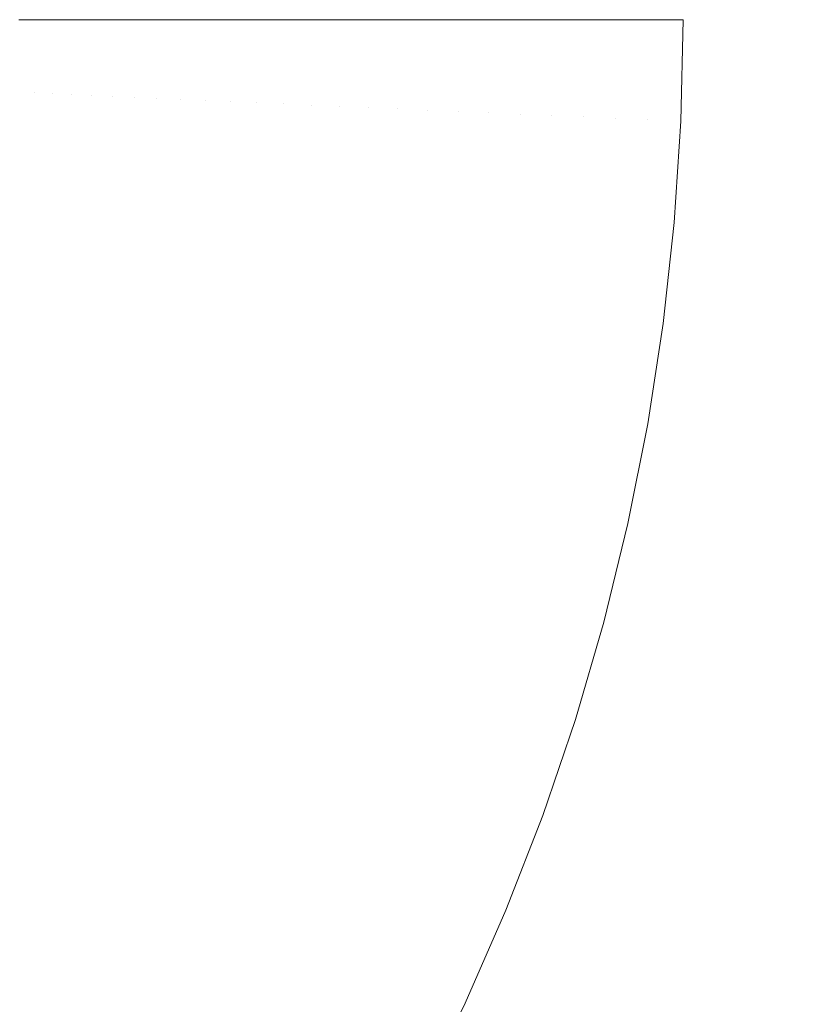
# Model space of a CAD drawing. Header units: centimetres. Extents: x -25.9 to 27.4, y -25.9 to -24.1.
# Tile 132 of 200: x 9.486 to 9.588, y -25.487 to -25.36. Entities that reach past the tile are written whole.
import ezdxf

# ---------------------------------------------------------------- set-up
doc = ezdxf.new("R2010")
doc.units = ezdxf.units.CM
doc.header["$LTSCALE"] = 2.54
doc.layers.add('Lucido design-1', color=7, linetype='Continuous')

# ---------------------------------------------------------------- blocks, each defined once
blk = doc.blocks.new('Gruppo-4-1')
at = {"color": 7, "linetype": 'Continuous', "lineweight": 9}
blk.add_3dface([(-25.82856, -24.16, 708.42071), (-25.82856, -25.76, 708.42071), (27.27144, -25.76, 708.42071), (27.27144, -24.16, 708.42071)], dxfattribs=at)
for points, invisible_edges in [([(9.48558, -24.16, 707.66945), (9.48775, -24.16, 707.66597), (9.48776, -25.36, 707.66598), (9.48581, -25.36, 707.66906)], 10), ([(9.48775, -24.16, 707.66597), (9.49006, -24.16, 707.66259), (9.49007, -25.36, 707.6626), (9.48797, -25.36, 707.66563)], 10), ([(9.48797, -25.36, 707.66563), (9.48776, -25.36, 707.66598), (9.48775, -24.16, 707.66597)], 10), ([(9.49006, -24.16, 707.66259), (9.4925, -24.16, 707.65931), (9.49251, -25.36, 707.65932), (9.49027, -25.36, 707.66229)], 10), ([(9.49027, -25.36, 707.66229), (9.49007, -25.36, 707.6626), (9.49006, -24.16, 707.66259)], 10), ([(9.4925, -24.16, 707.65931), (9.49508, -24.16, 707.65614), (9.49508, -25.36, 707.65614), (9.49275, -25.36, 707.659)], 10), ([(9.49275, -25.36, 707.659), (9.49251, -25.36, 707.65932), (9.4925, -24.16, 707.65931)], 10), ([(27.27144, -24.16, 707.62071), (27.27144, -25.76, 707.62071), (9.49262, -25.56268, 707.62071), (9.50125, -25.55284, 707.62071)], 10), ([(9.49508, -24.16, 707.65614), (9.49778, -24.16, 707.65308), (9.49778, -25.36, 707.65308), (9.49533, -25.36, 707.65585)], 10), ([(9.49533, -25.36, 707.65585), (9.49508, -25.36, 707.65614), (9.49508, -24.16, 707.65614)], 10), ([(9.49778, -24.16, 707.65308), (9.5006, -24.16, 707.65013), (9.5006, -25.36, 707.65013), (9.49803, -25.36, 707.6528)], 10), ([(9.49803, -25.36, 707.6528), (9.49778, -25.36, 707.65308), (9.49778, -24.16, 707.65308)], 10), ([(9.5006, -24.16, 707.65013), (9.50353, -24.16, 707.6473), (9.50354, -25.36, 707.6473), (9.50086, -25.36, 707.64987)], 10), ([(9.50086, -25.36, 707.64987), (9.5006, -25.36, 707.65013), (9.5006, -24.16, 707.65013)], 10), ([(9.50125, -25.55284, 707.62071), (9.50944, -25.54263, 707.62071), (27.27144, -24.16, 707.62071)], 10), ([(9.50353, -24.16, 707.6473), (9.50658, -24.16, 707.6446), (9.50658, -25.36, 707.6446), (9.50381, -25.36, 707.64705)], 10), ([(9.50381, -25.36, 707.64705), (9.50354, -25.36, 707.6473), (9.50353, -24.16, 707.6473)], 10), ([(9.50658, -24.16, 707.6446), (9.50973, -24.16, 707.64202), (9.50973, -25.36, 707.64203), (9.50687, -25.36, 707.64435)], 10), ([(9.50687, -25.36, 707.64435), (9.50658, -25.36, 707.6446), (9.50658, -24.16, 707.6446)], 10), ([(27.27144, -24.16, 707.62071), (9.50944, -25.54263, 707.62071), (9.51718, -25.53207, 707.62071)], 9), ([(9.50973, -24.16, 707.64202), (9.51302, -24.16, 707.63954), (9.51303, -25.36, 707.63955), (9.51004, -25.36, 707.64177)], 10), ([(9.51004, -25.36, 707.64177), (9.50973, -25.36, 707.64203), (9.50973, -24.16, 707.64202)], 10), ([(9.51302, -24.16, 707.63954), (9.51636, -24.16, 707.63724), (9.51637, -25.36, 707.63725), (9.51332, -25.36, 707.63933)], 10), ([(9.51332, -25.36, 707.63933), (9.51303, -25.36, 707.63955), (9.51302, -24.16, 707.63954)], 10), ([(9.51636, -24.16, 707.63724), (9.51979, -24.16, 707.63508), (9.5198, -25.36, 707.63508), (9.5167, -25.36, 707.63702)], 10), ([(9.5167, -25.36, 707.63702), (9.51637, -25.36, 707.63725), (9.51636, -24.16, 707.63724)], 10), ([(9.51718, -25.53207, 707.62071), (9.52446, -25.52119, 707.62071), (27.27144, -24.16, 707.62071)], 10), ([(9.51979, -24.16, 707.63508), (9.5233, -24.16, 707.63306), (9.52331, -25.36, 707.63306), (9.52018, -25.36, 707.63485)], 10), ([(9.52018, -25.36, 707.63485), (9.5198, -25.36, 707.63508), (9.51979, -24.16, 707.63508)], 10), ([(9.5233, -24.16, 707.63306), (9.52689, -24.16, 707.63118), (9.52689, -25.36, 707.63119), (9.52374, -25.36, 707.63282)], 10), ([(9.52374, -25.36, 707.63282), (9.52331, -25.36, 707.63306), (9.5233, -24.16, 707.63306)], 10), ([(27.27144, -24.16, 707.62071), (9.52446, -25.52119, 707.62071), (9.53125, -25.51, 707.62071)], 9), ([(9.52739, -25.36, 707.63093), (9.52689, -24.16, 707.63118), (9.53054, -24.16, 707.62945)], 9), ([(9.52739, -25.36, 707.63093), (9.52689, -25.36, 707.63119), (9.52689, -24.16, 707.63118)], 10), ([(9.53054, -24.16, 707.62945), (9.53055, -25.36, 707.62946), (9.52739, -25.36, 707.63093)], 9), ([(9.53111, -25.36, 707.6292), (9.53054, -24.16, 707.62945), (9.53426, -24.16, 707.62788)], 9), ([(9.53111, -25.36, 707.6292), (9.53055, -25.36, 707.62946), (9.53054, -24.16, 707.62945)], 10), ([(9.53426, -24.16, 707.62788), (9.53427, -25.36, 707.62789), (9.53111, -25.36, 707.6292)], 9), ([(9.53125, -25.51, 707.62071), (9.53754, -25.49852, 707.62071), (27.27144, -24.16, 707.62071)], 10), ([(9.53491, -25.36, 707.62762), (9.53426, -24.16, 707.62788), (9.53804, -24.16, 707.62645)], 9), ([(9.53491, -25.36, 707.62762), (9.53427, -25.36, 707.62789), (9.53426, -24.16, 707.62788)], 10), ([(9.53804, -24.16, 707.62645), (9.53804, -25.36, 707.62646), (9.53491, -25.36, 707.62762)], 9), ([(27.27144, -24.16, 707.62071), (9.53754, -25.49852, 707.62071), (9.54333, -25.48679, 707.62071)], 9), ([(9.53877, -25.36, 707.62619), (9.53804, -24.16, 707.62645), (9.54186, -24.16, 707.62518)], 9), ([(9.53877, -25.36, 707.62619), (9.53804, -25.36, 707.62646), (9.53804, -24.16, 707.62645)], 10), ([(9.54186, -24.16, 707.62518), (9.54186, -25.36, 707.6252), (9.53877, -25.36, 707.62619)], 9), ([(9.54269, -25.36, 707.62493), (9.54186, -24.16, 707.62518), (9.54573, -24.16, 707.62407)], 9), ([(9.54269, -25.36, 707.62493), (9.54186, -25.36, 707.6252), (9.54186, -24.16, 707.62518)], 10), ([(9.54573, -24.16, 707.62407), (9.54573, -25.36, 707.62409), (9.54269, -25.36, 707.62493)], 9), ([(9.54333, -25.48679, 707.62071), (9.5486, -25.47481, 707.62071), (27.27144, -24.16, 707.62071)], 10), ([(9.54667, -25.36, 707.62383), (9.54573, -24.16, 707.62407), (9.54963, -24.16, 707.62312)], 9), ([(9.54667, -25.36, 707.62383), (9.54573, -25.36, 707.62409), (9.54573, -24.16, 707.62407)], 10), ([(9.54963, -24.16, 707.62312), (9.54963, -25.36, 707.62313), (9.54667, -25.36, 707.62383)], 9), ([(9.5486, -25.47481, 707.62071), (9.55335, -25.46261, 707.62071), (27.27144, -24.16, 707.62071)], 10), ([(9.55069, -25.36, 707.62289), (9.54963, -24.16, 707.62312), (9.55356, -24.16, 707.62232)], 9), ([(9.55069, -25.36, 707.62289), (9.54963, -25.36, 707.62313), (9.54963, -24.16, 707.62312)], 10), ([(9.55356, -24.16, 707.62232), (9.55357, -25.36, 707.62234), (9.55069, -25.36, 707.62289)], 9), ([(9.55335, -25.46261, 707.62071), (9.55755, -25.45021, 707.62071), (27.27144, -24.16, 707.62071)], 10), ([(9.55474, -25.36, 707.62211), (9.55356, -24.16, 707.62232), (9.55752, -24.16, 707.62168)], 9), ([(9.55474, -25.36, 707.62211), (9.55357, -25.36, 707.62234), (9.55356, -24.16, 707.62232)], 10), ([(9.55752, -24.16, 707.62168), (9.55752, -25.36, 707.6217), (9.55474, -25.36, 707.62211)], 9), ([(9.55883, -25.36, 707.62151), (9.55752, -24.16, 707.62168), (9.56149, -24.16, 707.6212)], 9), ([(9.55883, -25.36, 707.62151), (9.55752, -25.36, 707.6217), (9.55752, -24.16, 707.62168)], 10), ([(9.55755, -25.45021, 707.62071), (9.56122, -25.43765, 707.62071), (27.27144, -24.16, 707.62071)], 10), ([(9.56149, -24.16, 707.6212), (9.5615, -25.36, 707.62122), (9.55883, -25.36, 707.62151)], 9), ([(27.27144, -24.16, 707.62071), (9.56122, -25.43765, 707.62071), (9.56433, -25.42493, 707.62071)], 9), ([(9.56295, -25.36, 707.62107), (9.56149, -24.16, 707.6212), (9.56548, -24.16, 707.62089)], 9), ([(9.56295, -25.36, 707.62107), (9.5615, -25.36, 707.62122), (9.56149, -24.16, 707.6212)], 10), ([(9.56548, -24.16, 707.62089), (9.56548, -25.36, 707.62091), (9.56295, -25.36, 707.62107)], 9), ([(27.27144, -24.16, 707.62071), (9.56433, -25.42493, 707.62071), (9.56688, -25.41209, 707.62071)], 9), ([(9.56708, -25.36, 707.6208), (9.56548, -24.16, 707.62089), (9.56947, -24.16, 707.62073)], 9), ([(9.56708, -25.36, 707.6208), (9.56548, -25.36, 707.62091), (9.56548, -24.16, 707.62089)], 10), ([(9.56688, -25.41209, 707.62071), (9.56887, -25.39916, 707.62071), (27.27144, -24.16, 707.62071)], 10), ([(9.56947, -24.16, 707.62073), (9.56947, -25.36, 707.62075), (9.56708, -25.36, 707.6208)], 9), ([(27.27144, -24.16, 707.62071), (9.56887, -25.39916, 707.62071), (9.5703, -25.38615, 707.62071)], 9), ([(9.57144, -25.36, 707.62071), (9.56947, -25.36, 707.62075), (9.56947, -24.16, 707.62073)], 10), ([(9.5703, -25.38615, 707.62071), (9.57115, -25.37309, 707.62071), (27.27144, -24.16, 707.62071)], 10), ([(27.27144, -24.16, 707.62071), (9.57115, -25.37309, 707.62071), (9.57144, -25.36, 707.62071)], 9), ([(9.48776, -25.36945, 707.66563), (9.4856, -25.36935, 707.66906), (9.48581, -25.36, 707.66906), (9.48776, -25.36, 707.66598)], 11), ([(9.49007, -25.36955, 707.66229), (9.48776, -25.36945, 707.66563), (9.48797, -25.36, 707.66563), (9.49007, -25.36, 707.6626)], 11), ([(9.48776, -25.36, 707.66598), (9.48797, -25.36, 707.66563), (9.48776, -25.36945, 707.66563)], 10), ([(9.49254, -25.36965, 707.659), (9.49007, -25.36955, 707.66229), (9.49027, -25.36, 707.66229), (9.49251, -25.36, 707.65932)], 11), ([(9.49007, -25.36, 707.6626), (9.49027, -25.36, 707.66229), (9.49007, -25.36955, 707.66229)], 10), ([(9.49251, -25.36, 707.65932), (9.49275, -25.36, 707.659), (9.49254, -25.36965, 707.659)], 10), ([(9.49511, -25.36977, 707.65585), (9.49254, -25.36965, 707.659), (9.49275, -25.36, 707.659), (9.49508, -25.36, 707.65614)], 11), ([(9.49508, -25.36, 707.65614), (9.49533, -25.36, 707.65585), (9.49511, -25.36977, 707.65585)], 10), ([(9.49781, -25.36988, 707.6528), (9.49511, -25.36977, 707.65585), (9.49533, -25.36, 707.65585), (9.49778, -25.36, 707.65308)], 11), ([(9.49778, -25.36, 707.65308), (9.49803, -25.36, 707.6528), (9.49781, -25.36988, 707.6528)], 10), ([(9.50064, -25.37001, 707.64987), (9.49781, -25.36988, 707.6528), (9.49803, -25.36, 707.6528), (9.5006, -25.36, 707.65013)], 11), ([(9.5006, -25.36, 707.65013), (9.50086, -25.36, 707.64987), (9.50064, -25.37001, 707.64987)], 10), ([(9.50358, -25.37014, 707.64705), (9.50064, -25.37001, 707.64987), (9.50086, -25.36, 707.64987), (9.50354, -25.36, 707.6473)], 11), ([(9.50354, -25.36, 707.6473), (9.50381, -25.36, 707.64705), (9.50358, -25.37014, 707.64705)], 10), ([(9.50664, -25.37027, 707.64435), (9.50358, -25.37014, 707.64705), (9.50381, -25.36, 707.64705), (9.50658, -25.36, 707.6446)], 11), ([(9.50658, -25.36, 707.6446), (9.50687, -25.36, 707.64435), (9.50664, -25.37027, 707.64435)], 10), ([(9.50982, -25.37041, 707.64177), (9.50664, -25.37027, 707.64435), (9.50687, -25.36, 707.64435), (9.50973, -25.36, 707.64203)], 11), ([(9.50973, -25.36, 707.64203), (9.51004, -25.36, 707.64177), (9.50982, -25.37041, 707.64177)], 10), ([(9.51309, -25.37055, 707.63933), (9.50982, -25.37041, 707.64177), (9.51004, -25.36, 707.64177), (9.51303, -25.36, 707.63955)], 11), ([(9.51303, -25.36, 707.63955), (9.51332, -25.36, 707.63933), (9.51309, -25.37055, 707.63933)], 10), ([(9.51647, -25.3707, 707.63702), (9.51309, -25.37055, 707.63933), (9.51332, -25.36, 707.63933), (9.51637, -25.36, 707.63725)], 11), ([(9.51637, -25.36, 707.63725), (9.5167, -25.36, 707.63702), (9.51647, -25.3707, 707.63702)], 10), ([(9.51994, -25.37085, 707.63485), (9.51647, -25.3707, 707.63702), (9.5167, -25.36, 707.63702), (9.5198, -25.36, 707.63508)], 11), ([(9.5198, -25.36, 707.63508), (9.52018, -25.36, 707.63485), (9.51994, -25.37085, 707.63485)], 10), ([(9.5235, -25.37101, 707.63282), (9.51994, -25.37085, 707.63485), (9.52018, -25.36, 707.63485), (9.52331, -25.36, 707.63306)], 11), ([(9.52331, -25.36, 707.63306), (9.52374, -25.36, 707.63282), (9.5235, -25.37101, 707.63282)], 10), ([(9.52715, -25.37116, 707.63093), (9.5235, -25.37101, 707.63282), (9.52374, -25.36, 707.63282), (9.52689, -25.36, 707.63119)], 11), ([(9.52689, -25.36, 707.63119), (9.52739, -25.36, 707.63093), (9.52715, -25.37116, 707.63093)], 10), ([(9.53087, -25.37133, 707.6292), (9.52715, -25.37116, 707.63093), (9.52739, -25.36, 707.63093), (9.53055, -25.36, 707.62946)], 11), ([(9.53055, -25.36, 707.62946), (9.53111, -25.36, 707.6292), (9.53087, -25.37133, 707.6292)], 10), ([(9.53466, -25.37149, 707.62762), (9.53087, -25.37133, 707.6292), (9.53111, -25.36, 707.6292), (9.53427, -25.36, 707.62789)], 11), ([(9.53427, -25.36, 707.62789), (9.53491, -25.36, 707.62762), (9.53466, -25.37149, 707.62762)], 10), ([(9.53852, -25.37166, 707.62619), (9.53466, -25.37149, 707.62762), (9.53491, -25.36, 707.62762), (9.53804, -25.36, 707.62646)], 11), ([(9.53804, -25.36, 707.62646), (9.53877, -25.36, 707.62619), (9.53852, -25.37166, 707.62619)], 10), ([(9.54244, -25.37183, 707.62493), (9.53852, -25.37166, 707.62619), (9.53877, -25.36, 707.62619), (9.54186, -25.36, 707.6252)], 11), ([(9.54186, -25.36, 707.6252), (9.54269, -25.36, 707.62493), (9.54244, -25.37183, 707.62493)], 10), ([(9.5464, -25.37201, 707.62383), (9.54244, -25.37183, 707.62493), (9.54269, -25.36, 707.62493), (9.54573, -25.36, 707.62409)], 11), ([(9.54573, -25.36, 707.62409), (9.54667, -25.36, 707.62383), (9.5464, -25.37201, 707.62383)], 10), ([(9.55042, -25.37218, 707.62289), (9.5464, -25.37201, 707.62383), (9.54667, -25.36, 707.62383), (9.54963, -25.36, 707.62313)], 11), ([(9.54963, -25.36, 707.62313), (9.55069, -25.36, 707.62289), (9.55042, -25.37218, 707.62289)], 10), ([(9.55447, -25.37236, 707.62211), (9.55042, -25.37218, 707.62289), (9.55069, -25.36, 707.62289), (9.55357, -25.36, 707.62234)], 11), ([(9.55357, -25.36, 707.62234), (9.55474, -25.36, 707.62211), (9.55447, -25.37236, 707.62211)], 10), ([(9.55856, -25.37254, 707.62151), (9.55447, -25.37236, 707.62211), (9.55474, -25.36, 707.62211), (9.55752, -25.36, 707.6217)], 11), ([(9.55752, -25.36, 707.6217), (9.55883, -25.36, 707.62151), (9.55856, -25.37254, 707.62151)], 10), ([(9.56267, -25.37272, 707.62107), (9.55856, -25.37254, 707.62151), (9.55883, -25.36, 707.62151), (9.5615, -25.36, 707.62122)], 11), ([(9.5615, -25.36, 707.62122), (9.56295, -25.36, 707.62107), (9.56267, -25.37272, 707.62107)], 10), ([(9.5668, -25.3729, 707.6208), (9.56267, -25.37272, 707.62107), (9.56295, -25.36, 707.62107), (9.56548, -25.36, 707.62091)], 11), ([(9.56548, -25.36, 707.62091), (9.56708, -25.36, 707.6208), (9.5668, -25.3729, 707.6208)], 10), ([(9.57115, -25.37309, 707.62071), (9.5668, -25.3729, 707.6208), (9.56708, -25.36, 707.6208), (9.56947, -25.36, 707.62075)], 11), ([(9.56947, -25.36, 707.62075), (9.57144, -25.36, 707.62071), (9.57115, -25.37309, 707.62071)], 8), ([(9.48776, -25.36945, 707.66563), (9.48715, -25.37887, 707.66563), (9.48499, -25.37868, 707.66906), (9.4856, -25.36935, 707.66906)], 15), ([(9.49007, -25.36955, 707.66229), (9.48944, -25.37907, 707.66229), (9.48715, -25.37887, 707.66563), (9.48776, -25.36945, 707.66563)], 15), ([(9.49254, -25.36965, 707.659), (9.49191, -25.37929, 707.659), (9.48944, -25.37907, 707.66229), (9.49007, -25.36955, 707.66229)], 15), ([(9.49511, -25.36977, 707.65585), (9.49447, -25.37951, 707.65585), (9.49191, -25.37929, 707.659), (9.49254, -25.36965, 707.659)], 15), ([(9.49781, -25.36988, 707.6528), (9.49717, -25.37975, 707.6528), (9.49447, -25.37951, 707.65585), (9.49511, -25.36977, 707.65585)], 15), ([(9.50064, -25.37001, 707.64987), (9.49998, -25.38, 707.64987), (9.49717, -25.37975, 707.6528), (9.49781, -25.36988, 707.6528)], 15), ([(9.50358, -25.37014, 707.64705), (9.50292, -25.38025, 707.64705), (9.49998, -25.38, 707.64987), (9.50064, -25.37001, 707.64987)], 15), ([(9.50664, -25.37027, 707.64435), (9.50597, -25.38052, 707.64435), (9.50292, -25.38025, 707.64705), (9.50358, -25.37014, 707.64705)], 15), ([(9.50982, -25.37041, 707.64177), (9.50914, -25.3808, 707.64177), (9.50597, -25.38052, 707.64435), (9.50664, -25.37027, 707.64435)], 15), ([(9.51309, -25.37055, 707.63933), (9.5124, -25.38108, 707.63933), (9.50914, -25.3808, 707.64177), (9.50982, -25.37041, 707.64177)], 15), ([(9.51647, -25.3707, 707.63702), (9.51577, -25.38138, 707.63702), (9.5124, -25.38108, 707.63933), (9.51309, -25.37055, 707.63933)], 15), ([(9.51994, -25.37085, 707.63485), (9.51923, -25.38168, 707.63485), (9.51577, -25.38138, 707.63702), (9.51647, -25.3707, 707.63702)], 15), ([(9.5235, -25.37101, 707.63282), (9.52278, -25.38199, 707.63282), (9.51923, -25.38168, 707.63485), (9.51994, -25.37085, 707.63485)], 15), ([(9.52715, -25.37116, 707.63093), (9.52642, -25.38231, 707.63093), (9.52278, -25.38199, 707.63282), (9.5235, -25.37101, 707.63282)], 15), ([(9.53087, -25.37133, 707.6292), (9.53013, -25.38263, 707.6292), (9.52642, -25.38231, 707.63093), (9.52715, -25.37116, 707.63093)], 15), ([(9.53466, -25.37149, 707.62762), (9.53391, -25.38296, 707.62762), (9.53013, -25.38263, 707.6292), (9.53087, -25.37133, 707.6292)], 15), ([(9.53852, -25.37166, 707.62619), (9.53776, -25.3833, 707.62619), (9.53391, -25.38296, 707.62762), (9.53466, -25.37149, 707.62762)], 15), ([(9.54244, -25.37183, 707.62493), (9.54166, -25.38364, 707.62493), (9.53776, -25.3833, 707.62619), (9.53852, -25.37166, 707.62619)], 15), ([(9.5464, -25.37201, 707.62383), (9.54562, -25.38399, 707.62383), (9.54166, -25.38364, 707.62493), (9.54244, -25.37183, 707.62493)], 15), ([(9.55042, -25.37218, 707.62289), (9.54962, -25.38434, 707.62289), (9.54562, -25.38399, 707.62383), (9.5464, -25.37201, 707.62383)], 15), ([(9.55447, -25.37236, 707.62211), (9.55366, -25.38469, 707.62211), (9.54962, -25.38434, 707.62289), (9.55042, -25.37218, 707.62289)], 15), ([(9.55856, -25.37254, 707.62151), (9.55774, -25.38505, 707.62151), (9.55366, -25.38469, 707.62211), (9.55447, -25.37236, 707.62211)], 15), ([(9.56267, -25.37272, 707.62107), (9.56184, -25.38541, 707.62107), (9.55774, -25.38505, 707.62151), (9.55856, -25.37254, 707.62151)], 15), ([(9.5668, -25.3729, 707.6208), (9.56595, -25.38577, 707.6208), (9.56184, -25.38541, 707.62107), (9.56267, -25.37272, 707.62107)], 15), ([(9.57115, -25.37309, 707.62071), (9.5703, -25.38615, 707.62071), (9.56595, -25.38577, 707.6208), (9.5668, -25.3729, 707.6208)], 14), ([(9.48715, -25.37887, 707.66563), (9.48612, -25.38826, 707.66563), (9.48397, -25.38798, 707.66906), (9.48499, -25.37868, 707.66906)], 15), ([(9.48944, -25.37907, 707.66229), (9.4884, -25.38856, 707.66229), (9.48612, -25.38826, 707.66563), (9.48715, -25.37887, 707.66563)], 15), ([(9.49191, -25.37929, 707.659), (9.49086, -25.38889, 707.659), (9.4884, -25.38856, 707.66229), (9.48944, -25.37907, 707.66229)], 15), ([(9.49447, -25.37951, 707.65585), (9.49341, -25.38922, 707.65585), (9.49086, -25.38889, 707.659), (9.49191, -25.37929, 707.659)], 15), ([(9.49717, -25.37975, 707.6528), (9.49609, -25.38958, 707.6528), (9.49341, -25.38922, 707.65585), (9.49447, -25.37951, 707.65585)], 15), ([(9.49998, -25.38, 707.64987), (9.49889, -25.38995, 707.64987), (9.49609, -25.38958, 707.6528), (9.49717, -25.37975, 707.6528)], 15), ([(9.50292, -25.38025, 707.64705), (9.50182, -25.39033, 707.64705), (9.49889, -25.38995, 707.64987), (9.49998, -25.38, 707.64987)], 15), ([(9.50597, -25.38052, 707.64435), (9.50485, -25.39073, 707.64435), (9.50182, -25.39033, 707.64705), (9.50292, -25.38025, 707.64705)], 15), ([(9.50914, -25.3808, 707.64177), (9.508, -25.39114, 707.64177), (9.50485, -25.39073, 707.64435), (9.50597, -25.38052, 707.64435)], 15), ([(9.5124, -25.38108, 707.63933), (9.51125, -25.39157, 707.63933), (9.508, -25.39114, 707.64177), (9.50914, -25.3808, 707.64177)], 15), ([(9.51577, -25.38138, 707.63702), (9.5146, -25.39201, 707.63702), (9.51125, -25.39157, 707.63933), (9.5124, -25.38108, 707.63933)], 15), ([(9.51923, -25.38168, 707.63485), (9.51805, -25.39247, 707.63485), (9.5146, -25.39201, 707.63702), (9.51577, -25.38138, 707.63702)], 15), ([(9.52278, -25.38199, 707.63282), (9.52158, -25.39293, 707.63282), (9.51805, -25.39247, 707.63485), (9.51923, -25.38168, 707.63485)], 15), ([(9.52642, -25.38231, 707.63093), (9.5252, -25.39341, 707.63093), (9.52158, -25.39293, 707.63282), (9.52278, -25.38199, 707.63282)], 15), ([(9.53013, -25.38263, 707.6292), (9.52889, -25.39389, 707.6292), (9.5252, -25.39341, 707.63093), (9.52642, -25.38231, 707.63093)], 15), ([(9.53391, -25.38296, 707.62762), (9.53266, -25.39439, 707.62762), (9.52889, -25.39389, 707.6292), (9.53013, -25.38263, 707.6292)], 15), ([(9.53776, -25.3833, 707.62619), (9.53649, -25.39489, 707.62619), (9.53266, -25.39439, 707.62762), (9.53391, -25.38296, 707.62762)], 15), ([(9.54166, -25.38364, 707.62493), (9.54037, -25.39541, 707.62493), (9.53649, -25.39489, 707.62619), (9.53776, -25.3833, 707.62619)], 15), ([(9.54562, -25.38399, 707.62383), (9.54431, -25.39592, 707.62383), (9.54037, -25.39541, 707.62493), (9.54166, -25.38364, 707.62493)], 15), ([(9.54962, -25.38434, 707.62289), (9.5483, -25.39645, 707.62289), (9.54431, -25.39592, 707.62383), (9.54562, -25.38399, 707.62383)], 15), ([(9.55366, -25.38469, 707.62211), (9.55232, -25.39698, 707.62211), (9.5483, -25.39645, 707.62289), (9.54962, -25.38434, 707.62289)], 15), ([(9.55774, -25.38505, 707.62151), (9.55637, -25.39751, 707.62151), (9.55232, -25.39698, 707.62211), (9.55366, -25.38469, 707.62211)], 15), ([(9.56184, -25.38541, 707.62107), (9.56045, -25.39805, 707.62107), (9.55637, -25.39751, 707.62151), (9.55774, -25.38505, 707.62151)], 15), ([(9.56595, -25.38577, 707.6208), (9.56455, -25.39859, 707.6208), (9.56045, -25.39805, 707.62107), (9.56184, -25.38541, 707.62107)], 15), ([(9.5703, -25.38615, 707.62071), (9.56887, -25.39916, 707.62071), (9.56455, -25.39859, 707.6208), (9.56595, -25.38577, 707.6208)], 14), ([(9.48612, -25.38826, 707.66563), (9.48468, -25.3976, 707.66563), (9.48255, -25.39722, 707.66906), (9.48397, -25.38798, 707.66906)], 15), ([(9.4884, -25.38856, 707.66229), (9.48695, -25.398, 707.66229), (9.48468, -25.3976, 707.66563), (9.48612, -25.38826, 707.66563)], 15), ([(9.49086, -25.38889, 707.659), (9.48939, -25.39843, 707.659), (9.48695, -25.398, 707.66229), (9.4884, -25.38856, 707.66229)], 15), ([(9.49341, -25.38922, 707.65585), (9.49193, -25.39888, 707.65585), (9.48939, -25.39843, 707.659), (9.49086, -25.38889, 707.659)], 15), ([(9.49609, -25.38958, 707.6528), (9.49459, -25.39935, 707.6528), (9.49193, -25.39888, 707.65585), (9.49341, -25.38922, 707.65585)], 15), ([(9.49889, -25.38995, 707.64987), (9.49737, -25.39984, 707.64987), (9.49459, -25.39935, 707.6528), (9.49609, -25.38958, 707.6528)], 15), ([(9.50182, -25.39033, 707.64705), (9.50028, -25.40035, 707.64705), (9.49737, -25.39984, 707.64987), (9.49889, -25.38995, 707.64987)], 15), ([(9.50485, -25.39073, 707.64435), (9.50329, -25.40088, 707.64435), (9.50028, -25.40035, 707.64705), (9.50182, -25.39033, 707.64705)], 15), ([(9.508, -25.39114, 707.64177), (9.50642, -25.40143, 707.64177), (9.50329, -25.40088, 707.64435), (9.50485, -25.39073, 707.64435)], 15), ([(9.51125, -25.39157, 707.63933), (9.50965, -25.402, 707.63933), (9.50642, -25.40143, 707.64177), (9.508, -25.39114, 707.64177)], 15), ([(9.5146, -25.39201, 707.63702), (9.51298, -25.40259, 707.63702), (9.50965, -25.402, 707.63933), (9.51125, -25.39157, 707.63933)], 15), ([(9.51805, -25.39247, 707.63485), (9.5164, -25.40319, 707.63485), (9.51298, -25.40259, 707.63702), (9.5146, -25.39201, 707.63702)], 15), ([(9.52158, -25.39293, 707.63282), (9.51991, -25.40381, 707.63282), (9.5164, -25.40319, 707.63485), (9.51805, -25.39247, 707.63485)], 15), ([(9.5252, -25.39341, 707.63093), (9.5235, -25.40445, 707.63093), (9.51991, -25.40381, 707.63282), (9.52158, -25.39293, 707.63282)], 15), ([(9.52889, -25.39389, 707.6292), (9.52717, -25.40509, 707.6292), (9.5235, -25.40445, 707.63093), (9.5252, -25.39341, 707.63093)], 15), ([(9.53266, -25.39439, 707.62762), (9.53091, -25.40575, 707.62762), (9.52717, -25.40509, 707.6292), (9.52889, -25.39389, 707.6292)], 15), ([(9.53649, -25.39489, 707.62619), (9.53471, -25.40642, 707.62619), (9.53091, -25.40575, 707.62762), (9.53266, -25.39439, 707.62762)], 15), ([(9.54037, -25.39541, 707.62493), (9.53857, -25.4071, 707.62493), (9.53471, -25.40642, 707.62619), (9.53649, -25.39489, 707.62619)], 15), ([(9.54431, -25.39592, 707.62383), (9.54249, -25.40779, 707.62383), (9.53857, -25.4071, 707.62493), (9.54037, -25.39541, 707.62493)], 15), ([(9.5483, -25.39645, 707.62289), (9.54644, -25.40849, 707.62289), (9.54249, -25.40779, 707.62383), (9.54431, -25.39592, 707.62383)], 15), ([(9.55232, -25.39698, 707.62211), (9.55044, -25.4092, 707.62211), (9.54644, -25.40849, 707.62289), (9.5483, -25.39645, 707.62289)], 15), ([(9.55637, -25.39751, 707.62151), (9.55447, -25.40991, 707.62151), (9.55044, -25.4092, 707.62211), (9.55232, -25.39698, 707.62211)], 15), ([(9.48695, -25.398, 707.66229), (9.48509, -25.40736, 707.66229), (9.48284, -25.40687, 707.66563), (9.48468, -25.3976, 707.66563)], 15), ([(9.48939, -25.39843, 707.659), (9.48751, -25.4079, 707.659), (9.48509, -25.40736, 707.66229), (9.48695, -25.398, 707.66229)], 15), ([(9.49193, -25.39888, 707.65585), (9.49002, -25.40846, 707.65585), (9.48751, -25.4079, 707.659), (9.48939, -25.39843, 707.659)], 15), ([(9.56045, -25.39805, 707.62107), (9.55852, -25.41062, 707.62107), (9.55447, -25.40991, 707.62151), (9.55637, -25.39751, 707.62151)], 15), ([(9.56455, -25.39859, 707.6208), (9.56259, -25.41134, 707.6208), (9.55852, -25.41062, 707.62107), (9.56045, -25.39805, 707.62107)], 15), ([(9.56887, -25.39916, 707.62071), (9.56688, -25.41209, 707.62071), (9.56259, -25.41134, 707.6208), (9.56455, -25.39859, 707.6208)], 14), ([(9.49459, -25.39935, 707.6528), (9.49266, -25.40904, 707.6528), (9.49002, -25.40846, 707.65585), (9.49193, -25.39888, 707.65585)], 15), ([(9.49737, -25.39984, 707.64987), (9.49542, -25.40966, 707.64987), (9.49266, -25.40904, 707.6528), (9.49459, -25.39935, 707.6528)], 15), ([(9.50028, -25.40035, 707.64705), (9.4983, -25.41029, 707.64705), (9.49542, -25.40966, 707.64987), (9.49737, -25.39984, 707.64987)], 15), ([(9.50329, -25.40088, 707.64435), (9.50129, -25.41096, 707.64435), (9.4983, -25.41029, 707.64705), (9.50028, -25.40035, 707.64705)], 15), ([(9.50642, -25.40143, 707.64177), (9.50439, -25.41164, 707.64177), (9.50129, -25.41096, 707.64435), (9.50329, -25.40088, 707.64435)], 15), ([(9.50965, -25.402, 707.63933), (9.50759, -25.41235, 707.63933), (9.50439, -25.41164, 707.64177), (9.50642, -25.40143, 707.64177)], 15), ([(9.51298, -25.40259, 707.63702), (9.51089, -25.41308, 707.63702), (9.50759, -25.41235, 707.63933), (9.50965, -25.402, 707.63933)], 15), ([(9.5164, -25.40319, 707.63485), (9.51428, -25.41384, 707.63485), (9.51089, -25.41308, 707.63702), (9.51298, -25.40259, 707.63702)], 15), ([(9.51991, -25.40381, 707.63282), (9.51776, -25.41461, 707.63282), (9.51428, -25.41384, 707.63485), (9.5164, -25.40319, 707.63485)], 15), ([(9.5235, -25.40445, 707.63093), (9.52132, -25.4154, 707.63093), (9.51776, -25.41461, 707.63282), (9.51991, -25.40381, 707.63282)], 15), ([(9.52717, -25.40509, 707.6292), (9.52496, -25.4162, 707.6292), (9.52132, -25.4154, 707.63093), (9.5235, -25.40445, 707.63093)], 15), ([(9.53091, -25.40575, 707.62762), (9.52867, -25.41703, 707.62762), (9.52496, -25.4162, 707.6292), (9.52717, -25.40509, 707.6292)], 15), ([(9.53471, -25.40642, 707.62619), (9.53244, -25.41786, 707.62619), (9.52867, -25.41703, 707.62762), (9.53091, -25.40575, 707.62762)], 15), ([(9.48751, -25.4079, 707.659), (9.48521, -25.41728, 707.659), (9.48282, -25.41664, 707.66229), (9.48509, -25.40736, 707.66229)], 15), ([(9.53857, -25.4071, 707.62493), (9.53626, -25.41871, 707.62493), (9.53244, -25.41786, 707.62619), (9.53471, -25.40642, 707.62619)], 15), ([(9.54249, -25.40779, 707.62383), (9.54014, -25.41957, 707.62383), (9.53626, -25.41871, 707.62493), (9.53857, -25.4071, 707.62493)], 15), ([(9.49002, -25.40846, 707.65585), (9.4877, -25.41795, 707.65585), (9.48521, -25.41728, 707.659), (9.48751, -25.4079, 707.659)], 15), ([(9.49266, -25.40904, 707.6528), (9.49031, -25.41865, 707.6528), (9.4877, -25.41795, 707.65585), (9.49002, -25.40846, 707.65585)], 15), ([(9.54644, -25.40849, 707.62289), (9.54407, -25.42044, 707.62289), (9.54014, -25.41957, 707.62383), (9.54249, -25.40779, 707.62383)], 15), ([(9.55044, -25.4092, 707.62211), (9.54803, -25.42132, 707.62211), (9.54407, -25.42044, 707.62289), (9.54644, -25.40849, 707.62289)], 15), ([(9.49542, -25.40966, 707.64987), (9.49304, -25.41938, 707.64987), (9.49031, -25.41865, 707.6528), (9.49266, -25.40904, 707.6528)], 15), ([(9.4983, -25.41029, 707.64705), (9.49589, -25.42014, 707.64705), (9.49304, -25.41938, 707.64987), (9.49542, -25.40966, 707.64987)], 15), ([(9.55447, -25.40991, 707.62151), (9.55202, -25.4222, 707.62151), (9.54803, -25.42132, 707.62211), (9.55044, -25.4092, 707.62211)], 15), ([(9.55852, -25.41062, 707.62107), (9.55604, -25.42309, 707.62107), (9.55202, -25.4222, 707.62151), (9.55447, -25.40991, 707.62151)], 15), ([(9.50129, -25.41096, 707.64435), (9.49885, -25.42093, 707.64435), (9.49589, -25.42014, 707.64705), (9.4983, -25.41029, 707.64705)], 15), ([(9.50439, -25.41164, 707.64177), (9.50191, -25.42176, 707.64177), (9.49885, -25.42093, 707.64435), (9.50129, -25.41096, 707.64435)], 15), ([(9.56259, -25.41134, 707.6208), (9.56007, -25.42399, 707.6208), (9.55604, -25.42309, 707.62107), (9.55852, -25.41062, 707.62107)], 15), ([(9.50759, -25.41235, 707.63933), (9.50508, -25.4226, 707.63933), (9.50191, -25.42176, 707.64177), (9.50439, -25.41164, 707.64177)], 15), ([(9.51089, -25.41308, 707.63702), (9.50835, -25.42348, 707.63702), (9.50508, -25.4226, 707.63933), (9.50759, -25.41235, 707.63933)], 15), ([(9.56688, -25.41209, 707.62071), (9.56433, -25.42493, 707.62071), (9.56007, -25.42399, 707.6208), (9.56259, -25.41134, 707.6208)], 14), ([(9.51428, -25.41384, 707.63485), (9.5117, -25.42438, 707.63485), (9.50835, -25.42348, 707.63702), (9.51089, -25.41308, 707.63702)], 15), ([(9.51776, -25.41461, 707.63282), (9.51514, -25.4253, 707.63282), (9.5117, -25.42438, 707.63485), (9.51428, -25.41384, 707.63485)], 15), ([(9.52132, -25.4154, 707.63093), (9.51867, -25.42624, 707.63093), (9.51514, -25.4253, 707.63282), (9.51776, -25.41461, 707.63282)], 15), ([(9.52496, -25.4162, 707.6292), (9.52227, -25.42721, 707.6292), (9.51867, -25.42624, 707.63093), (9.52132, -25.4154, 707.63093)], 15), ([(9.52867, -25.41703, 707.62762), (9.52593, -25.42819, 707.62762), (9.52227, -25.42721, 707.6292), (9.52496, -25.4162, 707.6292)], 15), ([(9.4877, -25.41795, 707.65585), (9.48496, -25.42732, 707.65585), (9.48251, -25.42655, 707.659), (9.48521, -25.41728, 707.659)], 15), ([(9.53244, -25.41786, 707.62619), (9.52966, -25.42919, 707.62619), (9.52593, -25.42819, 707.62762), (9.52867, -25.41703, 707.62762)], 15), ([(9.49031, -25.41865, 707.6528), (9.48754, -25.42814, 707.6528), (9.48496, -25.42732, 707.65585), (9.4877, -25.41795, 707.65585)], 15), ([(9.49304, -25.41938, 707.64987), (9.49024, -25.42899, 707.64987), (9.48754, -25.42814, 707.6528), (9.49031, -25.41865, 707.6528)], 15), ([(9.53626, -25.41871, 707.62493), (9.53345, -25.43021, 707.62493), (9.52966, -25.42919, 707.62619), (9.53244, -25.41786, 707.62619)], 15), ([(9.54014, -25.41957, 707.62383), (9.53729, -25.43123, 707.62383), (9.53345, -25.43021, 707.62493), (9.53626, -25.41871, 707.62493)], 15), ([(9.49589, -25.42014, 707.64705), (9.49305, -25.42987, 707.64705), (9.49024, -25.42899, 707.64987), (9.49304, -25.41938, 707.64987)], 15), ([(9.49885, -25.42093, 707.64435), (9.49597, -25.4308, 707.64435), (9.49305, -25.42987, 707.64705), (9.49589, -25.42014, 707.64705)], 15), ([(9.54407, -25.42044, 707.62289), (9.54117, -25.43227, 707.62289), (9.53729, -25.43123, 707.62383), (9.54014, -25.41957, 707.62383)], 15), ([(9.50191, -25.42176, 707.64177), (9.499, -25.43175, 707.64177), (9.49597, -25.4308, 707.64435), (9.49885, -25.42093, 707.64435)], 15), ([(9.54803, -25.42132, 707.62211), (9.54509, -25.43332, 707.62211), (9.54117, -25.43227, 707.62289), (9.54407, -25.42044, 707.62289)], 15), ([(9.55202, -25.4222, 707.62151), (9.54904, -25.43438, 707.62151), (9.54509, -25.43332, 707.62211), (9.54803, -25.42132, 707.62211)], 15), ([(9.50508, -25.4226, 707.63933), (9.50213, -25.43274, 707.63933), (9.499, -25.43175, 707.64177), (9.50191, -25.42176, 707.64177)], 15), ([(9.50835, -25.42348, 707.63702), (9.50535, -25.43375, 707.63702), (9.50213, -25.43274, 707.63933), (9.50508, -25.4226, 707.63933)], 15), ([(9.55604, -25.42309, 707.62107), (9.55301, -25.43545, 707.62107), (9.54904, -25.43438, 707.62151), (9.55202, -25.4222, 707.62151)], 15), ([(9.5117, -25.42438, 707.63485), (9.50867, -25.4348, 707.63485), (9.50535, -25.43375, 707.63702), (9.50835, -25.42348, 707.63702)], 15), ([(9.56007, -25.42399, 707.6208), (9.55701, -25.43652, 707.6208), (9.55301, -25.43545, 707.62107), (9.55604, -25.42309, 707.62107)], 15), ([(9.56433, -25.42493, 707.62071), (9.56122, -25.43765, 707.62071), (9.55701, -25.43652, 707.6208), (9.56007, -25.42399, 707.6208)], 14), ([(9.51514, -25.4253, 707.63282), (9.51206, -25.43587, 707.63282), (9.50867, -25.4348, 707.63485), (9.5117, -25.42438, 707.63485)], 15), ([(9.51867, -25.42624, 707.63093), (9.51554, -25.43697, 707.63093), (9.51206, -25.43587, 707.63282), (9.51514, -25.4253, 707.63282)], 15), ([(9.52227, -25.42721, 707.6292), (9.5191, -25.43809, 707.6292), (9.51554, -25.43697, 707.63093), (9.51867, -25.42624, 707.63093)], 15), ([(9.48754, -25.42814, 707.6528), (9.48436, -25.4375, 707.6528), (9.48182, -25.43657, 707.65585), (9.48496, -25.42732, 707.65585)], 15), ([(9.52593, -25.42819, 707.62762), (9.52272, -25.43923, 707.62762), (9.5191, -25.43809, 707.6292), (9.52227, -25.42721, 707.6292)], 15), ([(9.49024, -25.42899, 707.64987), (9.48702, -25.43847, 707.64987), (9.48436, -25.4375, 707.6528), (9.48754, -25.42814, 707.6528)], 15), ([(9.49305, -25.42987, 707.64705), (9.48979, -25.43947, 707.64705), (9.48702, -25.43847, 707.64987), (9.49024, -25.42899, 707.64987)], 15), ([(9.52966, -25.42919, 707.62619), (9.5264, -25.44039, 707.62619), (9.52272, -25.43923, 707.62762), (9.52593, -25.42819, 707.62762)], 15), ([(9.49597, -25.4308, 707.64435), (9.49267, -25.44052, 707.64435), (9.48979, -25.43947, 707.64705), (9.49305, -25.42987, 707.64705)], 15), ([(9.53345, -25.43021, 707.62493), (9.53014, -25.44157, 707.62493), (9.5264, -25.44039, 707.62619), (9.52966, -25.42919, 707.62619)], 15), ([(9.53729, -25.43123, 707.62383), (9.53393, -25.44276, 707.62383), (9.53014, -25.44157, 707.62493), (9.53345, -25.43021, 707.62493)], 15), ([(9.499, -25.43175, 707.64177), (9.49565, -25.44161, 707.64177), (9.49267, -25.44052, 707.64435), (9.49597, -25.4308, 707.64435)], 15), ([(9.54117, -25.43227, 707.62289), (9.53776, -25.44397, 707.62289), (9.53393, -25.44276, 707.62383), (9.53729, -25.43123, 707.62383)], 15), ([(9.50213, -25.43274, 707.63933), (9.49874, -25.44273, 707.63933), (9.49565, -25.44161, 707.64177), (9.499, -25.43175, 707.64177)], 15), ([(9.50535, -25.43375, 707.63702), (9.50191, -25.44389, 707.63702), (9.49874, -25.44273, 707.63933), (9.50213, -25.43274, 707.63933)], 15), ([(9.54509, -25.43332, 707.62211), (9.54163, -25.44519, 707.62211), (9.53776, -25.44397, 707.62289), (9.54117, -25.43227, 707.62289)], 15), ([(9.50867, -25.4348, 707.63485), (9.50518, -25.44507, 707.63485), (9.50191, -25.44389, 707.63702), (9.50535, -25.43375, 707.63702)], 15), ([(9.54904, -25.43438, 707.62151), (9.54553, -25.44642, 707.62151), (9.54163, -25.44519, 707.62211), (9.54509, -25.43332, 707.62211)], 15), ([(9.51206, -25.43587, 707.63282), (9.50853, -25.44629, 707.63282), (9.50518, -25.44507, 707.63485), (9.50867, -25.4348, 707.63485)], 15), ([(9.55301, -25.43545, 707.62107), (9.54945, -25.44766, 707.62107), (9.54553, -25.44642, 707.62151), (9.54904, -25.43438, 707.62151)], 15), ([(9.51554, -25.43697, 707.63093), (9.51195, -25.44754, 707.63093), (9.50853, -25.44629, 707.63282), (9.51206, -25.43587, 707.63282)], 15), ([(9.55701, -25.43652, 707.6208), (9.5534, -25.4489, 707.6208), (9.54945, -25.44766, 707.62107), (9.55301, -25.43545, 707.62107)], 15), ([(9.56122, -25.43765, 707.62071), (9.55755, -25.45021, 707.62071), (9.5534, -25.4489, 707.6208), (9.55701, -25.43652, 707.6208)], 14), ([(9.48702, -25.43847, 707.64987), (9.48339, -25.44779, 707.64987), (9.48078, -25.44671, 707.6528), (9.48436, -25.4375, 707.6528)], 15), ([(9.5191, -25.43809, 707.6292), (9.51545, -25.44881, 707.6292), (9.51195, -25.44754, 707.63093), (9.51554, -25.43697, 707.63093)], 15), ([(9.48979, -25.43947, 707.64705), (9.48612, -25.44892, 707.64705), (9.48339, -25.44779, 707.64987), (9.48702, -25.43847, 707.64987)], 15), ([(9.52272, -25.43923, 707.62762), (9.51902, -25.45011, 707.62762), (9.51545, -25.44881, 707.6292), (9.5191, -25.43809, 707.6292)], 15), ([(9.49267, -25.44052, 707.64435), (9.48895, -25.4501, 707.64435), (9.48612, -25.44892, 707.64705), (9.48979, -25.43947, 707.64705)], 15), ([(9.5264, -25.44039, 707.62619), (9.52265, -25.45143, 707.62619), (9.51902, -25.45011, 707.62762), (9.52272, -25.43923, 707.62762)], 15), ([(9.53014, -25.44157, 707.62493), (9.52634, -25.45277, 707.62493), (9.52265, -25.45143, 707.62619), (9.5264, -25.44039, 707.62619)], 15), ([(9.49565, -25.44161, 707.64177), (9.49188, -25.45131, 707.64177), (9.48895, -25.4501, 707.64435), (9.49267, -25.44052, 707.64435)], 15), ([(9.49874, -25.44273, 707.63933), (9.49491, -25.45257, 707.63933), (9.49188, -25.45131, 707.64177), (9.49565, -25.44161, 707.64177)], 15), ([(9.53393, -25.44276, 707.62383), (9.53007, -25.45413, 707.62383), (9.52634, -25.45277, 707.62493), (9.53014, -25.44157, 707.62493)], 15), ([(9.50191, -25.44389, 707.63702), (9.49803, -25.45386, 707.63702), (9.49491, -25.45257, 707.63933), (9.49874, -25.44273, 707.63933)], 15), ([(9.53776, -25.44397, 707.62289), (9.53384, -25.45551, 707.62289), (9.53007, -25.45413, 707.62383), (9.53393, -25.44276, 707.62383)], 15), ([(9.50518, -25.44507, 707.63485), (9.50124, -25.45519, 707.63485), (9.49803, -25.45386, 707.63702), (9.50191, -25.44389, 707.63702)], 15), ([(9.54163, -25.44519, 707.62211), (9.53766, -25.4569, 707.62211), (9.53384, -25.45551, 707.62289), (9.53776, -25.44397, 707.62289)], 15), ([(9.50853, -25.44629, 707.63282), (9.50454, -25.45655, 707.63282), (9.50124, -25.45519, 707.63485), (9.50518, -25.44507, 707.63485)], 15), ([(9.54553, -25.44642, 707.62151), (9.5415, -25.45829, 707.62151), (9.53766, -25.4569, 707.62211), (9.54163, -25.44519, 707.62211)], 15), ([(9.51195, -25.44754, 707.63093), (9.50791, -25.45795, 707.63093), (9.50454, -25.45655, 707.63282), (9.50853, -25.44629, 707.63282)], 15), ([(9.54945, -25.44766, 707.62107), (9.54537, -25.4597, 707.62107), (9.5415, -25.45829, 707.62151), (9.54553, -25.44642, 707.62151)], 15), ([(9.48612, -25.44892, 707.64705), (9.48203, -25.4582, 707.64705), (9.47936, -25.45696, 707.64987), (9.48339, -25.44779, 707.64987)], 15), ([(9.51545, -25.44881, 707.6292), (9.51135, -25.45937, 707.6292), (9.50791, -25.45795, 707.63093), (9.51195, -25.44754, 707.63093)], 15), ([(9.5534, -25.4489, 707.6208), (9.54925, -25.46111, 707.6208), (9.54537, -25.4597, 707.62107), (9.54945, -25.44766, 707.62107)], 15), ([(9.48895, -25.4501, 707.64435), (9.48481, -25.4595, 707.64435), (9.48203, -25.4582, 707.64705), (9.48612, -25.44892, 707.64705)], 15), ([(9.51902, -25.45011, 707.62762), (9.51486, -25.46083, 707.62762), (9.51135, -25.45937, 707.6292), (9.51545, -25.44881, 707.6292)], 15), ([(9.55755, -25.45021, 707.62071), (9.55335, -25.46261, 707.62071), (9.54925, -25.46111, 707.6208), (9.5534, -25.4489, 707.6208)], 14), ([(9.49188, -25.45131, 707.64177), (9.48769, -25.46084, 707.64177), (9.48481, -25.4595, 707.64435), (9.48895, -25.4501, 707.64435)], 15), ([(9.52265, -25.45143, 707.62619), (9.51842, -25.4623, 707.62619), (9.51486, -25.46083, 707.62762), (9.51902, -25.45011, 707.62762)], 15), ([(9.49491, -25.45257, 707.63933), (9.49066, -25.46222, 707.63933), (9.48769, -25.46084, 707.64177), (9.49188, -25.45131, 707.64177)], 15), ([(9.52634, -25.45277, 707.62493), (9.52205, -25.4638, 707.62493), (9.51842, -25.4623, 707.62619), (9.52265, -25.45143, 707.62619)], 15), ([(9.49803, -25.45386, 707.63702), (9.49372, -25.46365, 707.63702), (9.49066, -25.46222, 707.63933), (9.49491, -25.45257, 707.63933)], 15), ([(9.53007, -25.45413, 707.62383), (9.52572, -25.46533, 707.62383), (9.52205, -25.4638, 707.62493), (9.52634, -25.45277, 707.62493)], 15), ([(9.50124, -25.45519, 707.63485), (9.49687, -25.46512, 707.63485), (9.49372, -25.46365, 707.63702), (9.49803, -25.45386, 707.63702)], 15), ([(9.53384, -25.45551, 707.62289), (9.52943, -25.46686, 707.62289), (9.52572, -25.46533, 707.62383), (9.53007, -25.45413, 707.62383)], 15), ([(9.50454, -25.45655, 707.63282), (9.5001, -25.46663, 707.63282), (9.49687, -25.46512, 707.63485), (9.50124, -25.45519, 707.63485)], 15), ([(9.53766, -25.4569, 707.62211), (9.53318, -25.46842, 707.62211), (9.52943, -25.46686, 707.62289), (9.53384, -25.45551, 707.62289)], 15), ([(9.50791, -25.45795, 707.63093), (9.50341, -25.46817, 707.63093), (9.5001, -25.46663, 707.63282), (9.50454, -25.45655, 707.63282)], 15), ([(9.5415, -25.45829, 707.62151), (9.53696, -25.46998, 707.62151), (9.53318, -25.46842, 707.62211), (9.53766, -25.4569, 707.62211)], 15), ([(9.51135, -25.45937, 707.6292), (9.50679, -25.46974, 707.6292), (9.50341, -25.46817, 707.63093), (9.50791, -25.45795, 707.63093)], 15), ([(9.48769, -25.46084, 707.64177), (9.48308, -25.47018, 707.64177), (9.48027, -25.46871, 707.64435), (9.48481, -25.4595, 707.64435)], 15), ([(9.51486, -25.46083, 707.62762), (9.51023, -25.47135, 707.62762), (9.50679, -25.46974, 707.6292), (9.51135, -25.45937, 707.6292)], 15), ([(9.54537, -25.4597, 707.62107), (9.54076, -25.47156, 707.62107), (9.53696, -25.46998, 707.62151), (9.5415, -25.45829, 707.62151)], 15), ([(9.54925, -25.46111, 707.6208), (9.54457, -25.47314, 707.6208), (9.54076, -25.47156, 707.62107), (9.54537, -25.4597, 707.62107)], 15), ([(9.49066, -25.46222, 707.63933), (9.48599, -25.47169, 707.63933), (9.48308, -25.47018, 707.64177), (9.48769, -25.46084, 707.64177)], 15), ([(9.51842, -25.4623, 707.62619), (9.51373, -25.47298, 707.62619), (9.51023, -25.47135, 707.62762), (9.51486, -25.46083, 707.62762)], 15), ([(9.55335, -25.46261, 707.62071), (9.5486, -25.47481, 707.62071), (9.54457, -25.47314, 707.6208), (9.54925, -25.46111, 707.6208)], 14), ([(9.49372, -25.46365, 707.63702), (9.48899, -25.47325, 707.63702), (9.48599, -25.47169, 707.63933), (9.49066, -25.46222, 707.63933)], 15), ([(9.52205, -25.4638, 707.62493), (9.51728, -25.47464, 707.62493), (9.51373, -25.47298, 707.62619), (9.51842, -25.4623, 707.62619)], 15), ([(9.49687, -25.46512, 707.63485), (9.49207, -25.47485, 707.63485), (9.48899, -25.47325, 707.63702), (9.49372, -25.46365, 707.63702)], 15), ([(9.52572, -25.46533, 707.62383), (9.52088, -25.47632, 707.62383), (9.51728, -25.47464, 707.62493), (9.52205, -25.4638, 707.62493)], 15), ([(9.5001, -25.46663, 707.63282), (9.49523, -25.4765, 707.63282), (9.49207, -25.47485, 707.63485), (9.49687, -25.46512, 707.63485)], 15), ([(9.52943, -25.46686, 707.62289), (9.52452, -25.47801, 707.62289), (9.52088, -25.47632, 707.62383), (9.52572, -25.46533, 707.62383)], 15), ([(9.50341, -25.46817, 707.63093), (9.49847, -25.47819, 707.63093), (9.49523, -25.4765, 707.63282), (9.5001, -25.46663, 707.63282)], 15), ([(9.53318, -25.46842, 707.62211), (9.5282, -25.47973, 707.62211), (9.52452, -25.47801, 707.62289), (9.52943, -25.46686, 707.62289)], 15), ([(9.50679, -25.46974, 707.6292), (9.50177, -25.47991, 707.6292), (9.49847, -25.47819, 707.63093), (9.50341, -25.46817, 707.63093)], 15), ([(9.53696, -25.46998, 707.62151), (9.53191, -25.48146, 707.62151), (9.5282, -25.47973, 707.62211), (9.53318, -25.46842, 707.62211)], 15), ([(9.48599, -25.47169, 707.63933), (9.48092, -25.48094, 707.63933), (9.47808, -25.4793, 707.64177), (9.48308, -25.47018, 707.64177)], 15), ([(9.51023, -25.47135, 707.62762), (9.50514, -25.48166, 707.62762), (9.50177, -25.47991, 707.6292), (9.50679, -25.46974, 707.6292)], 15), ([(9.54076, -25.47156, 707.62107), (9.53563, -25.4832, 707.62107), (9.53191, -25.48146, 707.62151), (9.53696, -25.46998, 707.62151)], 15), ([(9.48899, -25.47325, 707.63702), (9.48384, -25.48263, 707.63702), (9.48092, -25.48094, 707.63933), (9.48599, -25.47169, 707.63933)], 15), ([(9.51373, -25.47298, 707.62619), (9.50857, -25.48344, 707.62619), (9.50514, -25.48166, 707.62762), (9.51023, -25.47135, 707.62762)], 15), ([(9.54457, -25.47314, 707.6208), (9.53938, -25.48494, 707.6208), (9.53563, -25.4832, 707.62107), (9.54076, -25.47156, 707.62107)], 15), ([(9.49207, -25.47485, 707.63485), (9.48685, -25.48437, 707.63485), (9.48384, -25.48263, 707.63702), (9.48899, -25.47325, 707.63702)], 15), ([(9.51728, -25.47464, 707.62493), (9.51205, -25.48525, 707.62493), (9.50857, -25.48344, 707.62619), (9.51373, -25.47298, 707.62619)], 15), ([(9.5486, -25.47481, 707.62071), (9.54333, -25.48679, 707.62071), (9.53938, -25.48494, 707.6208), (9.54457, -25.47314, 707.6208)], 14), ([(9.52088, -25.47632, 707.62383), (9.51557, -25.48709, 707.62383), (9.51205, -25.48525, 707.62493), (9.51728, -25.47464, 707.62493)], 15), ([(9.49523, -25.4765, 707.63282), (9.48994, -25.48615, 707.63282), (9.48685, -25.48437, 707.63485), (9.49207, -25.47485, 707.63485)], 15), ([(9.49847, -25.47819, 707.63093), (9.4931, -25.48798, 707.63093), (9.48994, -25.48615, 707.63282), (9.49523, -25.4765, 707.63282)], 15), ([(9.52452, -25.47801, 707.62289), (9.51913, -25.48894, 707.62289), (9.51557, -25.48709, 707.62383), (9.52088, -25.47632, 707.62383)], 15), ([(9.50177, -25.47991, 707.6292), (9.49632, -25.48984, 707.6292), (9.4931, -25.48798, 707.63093), (9.49847, -25.47819, 707.63093)], 15), ([(9.5282, -25.47973, 707.62211), (9.52273, -25.49082, 707.62211), (9.51913, -25.48894, 707.62289), (9.52452, -25.47801, 707.62289)], 15), ([(9.53191, -25.48146, 707.62151), (9.52636, -25.4927, 707.62151), (9.52273, -25.49082, 707.62211), (9.5282, -25.47973, 707.62211)], 15), ([(9.50514, -25.48166, 707.62762), (9.49961, -25.49174, 707.62762), (9.49632, -25.48984, 707.6292), (9.50177, -25.47991, 707.6292)], 15), ([(9.50857, -25.48344, 707.62619), (9.50296, -25.49367, 707.62619), (9.49961, -25.49174, 707.62762), (9.50514, -25.48166, 707.62762)], 15), ([(9.53563, -25.4832, 707.62107), (9.53001, -25.4946, 707.62107), (9.52636, -25.4927, 707.62151), (9.53191, -25.48146, 707.62151)], 15), ([(9.48685, -25.48437, 707.63485), (9.48122, -25.49365, 707.63485), (9.47829, -25.49178, 707.63702), (9.48384, -25.48263, 707.63702)], 15), ([(9.51205, -25.48525, 707.62493), (9.50635, -25.49563, 707.62493), (9.50296, -25.49367, 707.62619), (9.50857, -25.48344, 707.62619)], 15), ([(9.53938, -25.48494, 707.6208), (9.53367, -25.49651, 707.6208), (9.53001, -25.4946, 707.62107), (9.53563, -25.4832, 707.62107)], 15), ([(9.48994, -25.48615, 707.63282), (9.48423, -25.49556, 707.63282), (9.48122, -25.49365, 707.63485), (9.48685, -25.48437, 707.63485)], 15), ([(9.4931, -25.48798, 707.63093), (9.48731, -25.49752, 707.63093), (9.48423, -25.49556, 707.63282), (9.48994, -25.48615, 707.63282)], 15), ([(9.51557, -25.48709, 707.62383), (9.50979, -25.49761, 707.62383), (9.50635, -25.49563, 707.62493), (9.51205, -25.48525, 707.62493)], 15), ([(9.54333, -25.48679, 707.62071), (9.53754, -25.49852, 707.62071), (9.53367, -25.49651, 707.6208), (9.53938, -25.48494, 707.6208)], 14)]:
    blk.add_3dface(points, dxfattribs=dict(at, invisible_edges=invisible_edges))

msp = doc.modelspace()

# ---------------------------------------------------------------- block references
at = {"layer": 'Lucido design-1', "color": 7}
msp.add_blockref('Gruppo-4-1', (0, 0), dxfattribs=at)

doc.saveas('drawing.dxf')
